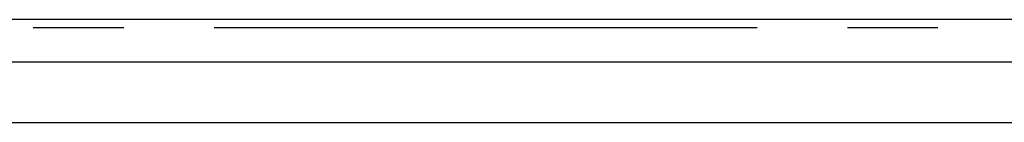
# Model space of a CAD drawing. Extents: x -66955 to 52345, y -20450 to 69550.
# Tile 49 of 132: x -40045 to -38957, y 7545 to 7659. Entities that reach past the tile are written whole.
import ezdxf

# ---------------------------------------------------------------- set-up
doc = ezdxf.new("R2010")
doc.units = 0
doc.header["$MEASUREMENT"] = 0
doc.layers.add('-31-', color=7, linetype='CONTINUOUS')
doc.layers.add('STRAMIEN--E7-', color=7, linetype='CONTINUOUS')

# ---------------------------------------------------------------- blocks, each defined once
blk = doc.blocks.new('*O91')
at = {"layer": '-31-', "color": 7, "linetype": 'CONTINUOUS'}
blk.add_line((-1552.5, -57), (1552.5, -57), dxfattribs=at)
blk.add_lwpolyline([(511.5, 57), (-1485.5, 57), (-1485.5, 10), (511.5, 10)], close=True, dxfattribs=at)
blk = doc.blocks.new('BI$UF')
at = {"layer": '-31-', "color": 7, "linetype": 'CONTINUOUS'}
blk.add_blockref('*O91', (1552.5, 57), dxfattribs=at)

msp = doc.modelspace()

# ---------------------------------------------------------------- linework, layer by layer
at = {"layer": 'STRAMIEN--E7-', "color": 1, "linetype": 'CONTINUOUS'}
for p, q in [((-39930, 7650), (-40030, 7650)), ((-39530, 7650), (-39830, 7650)), ((-39230, 7650), (-39530, 7650)), ((-39030, 7650), (-39130, 7650))]:
    msp.add_line(p, q, dxfattribs=at)

# ---------------------------------------------------------------- block references
at = {"layer": '-31-', "color": 7, "linetype": 'CONTINUOUS'}
msp.add_blockref('BI$UF', (-40970, 7545), dxfattribs=at)

doc.saveas('drawing.dxf')
